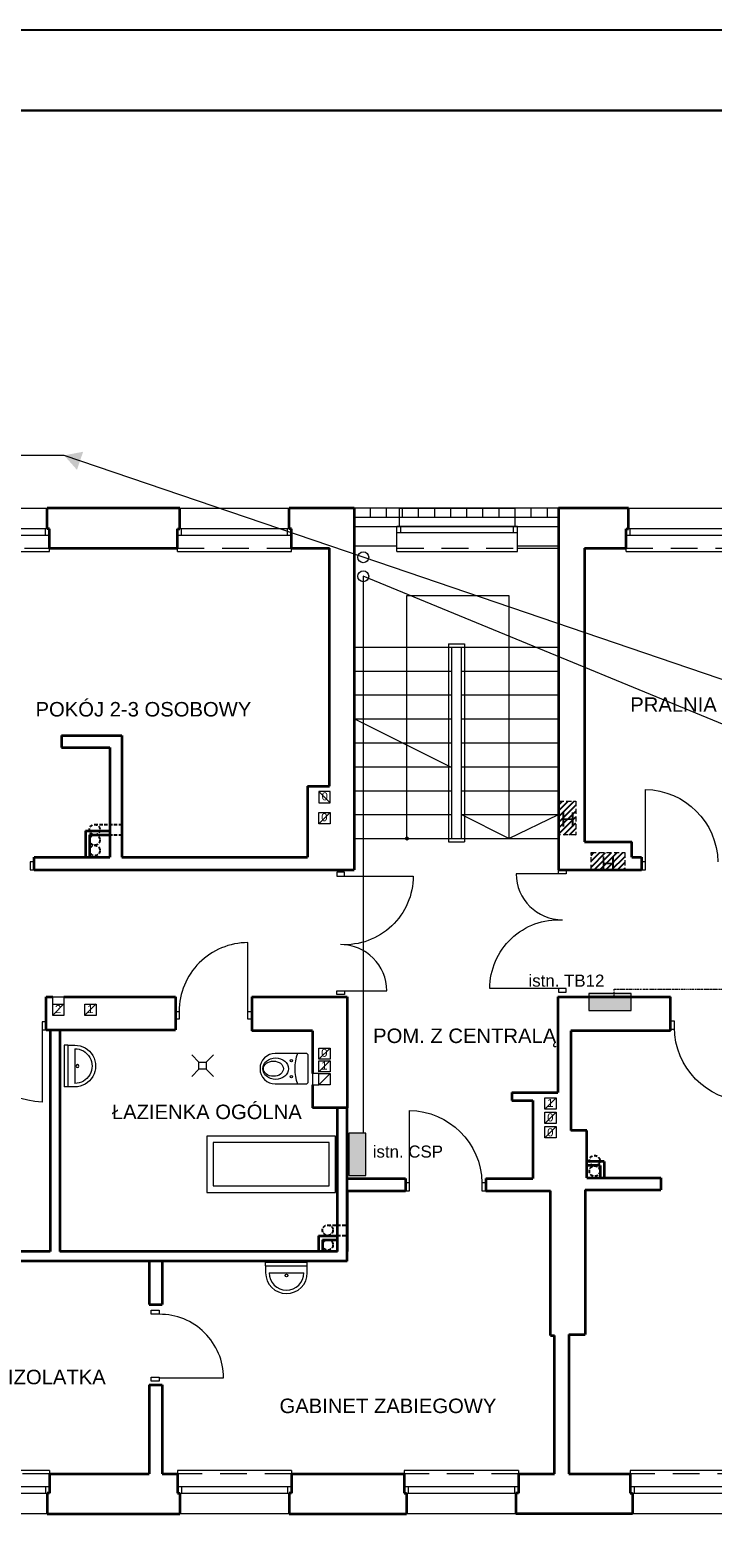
# Model space of a CAD drawing. Header units: millimetres. Extents: x -1249 to 11358, y -460 to 20182.
# Tile 8 of 37: x 2742 to 3591, y 9061 to 10936. Entities that reach past the tile are written whole.
import ezdxf
from ezdxf.enums import TextEntityAlignment as Align

# ---------------------------------------------------------------- set-up
doc = ezdxf.new("R2010")
doc.units = ezdxf.units.MM
for name, pattern in [('BORDERX2', [3.5, 1, -0.5, 1, -0.5, 0, -0.5]), ('DASHED2', [9.525, 6.35, -3.175]), ('DASHEDX2', [1.5, 1, -0.5]), ('DGN Style 2', [55.531736, 33.319042, -22.212694])]:
    doc.linetypes.add(name, pattern=pattern)
for name, color, linetype, lineweight in [('1 cienka', 7, 'Continuous', 9), ('dzrwi', 6, 'Continuous', 0), ('inwentaryzacja', 7, 'Continuous', 35), ('KONTURY', 92, 'Continuous', 30), ('OKNA', 3, 'Continuous', 20), ('proj.wentylacja', 214, 'Continuous', 25), ('ROZDZIELNICe', 5, 'Continuous', 18), ('technologia', 160, 'Continuous', 35), ('WYPOSAZENIE', 4, 'Continuous', 0), ('ściana proj. - dział', 255, 'Continuous', 35)]:
    doc.layers.add(name, color=color, linetype=linetype, lineweight=lineweight)
for name, color, linetype in [('CIENKA', 7, 'Continuous'), ('i_eE', 5, 'Continuous'), ('opisy', 7, 'Continuous')]:
    doc.layers.add(name, color=color, linetype=linetype)
doc.styles.add('ARIAL', font='arial.ttf')
doc.styles.add('jagoda-100', font='arial.ttf', dxfattribs={"height": 18})
doc.styles.add('Style-SWISSLT_1250', font='SWISSLT_1250.shx')

# ---------------------------------------------------------------- blocks, each defined once
blk = doc.blocks.new('rozdzielnica')
at = {"transparency": 33554687}
h = blk.add_hatch(color=256, dxfattribs=at)
h.dxf.hatch_style = 1
h.paths.add_polyline_path([(17744, 44266), (17604, 44266), (17604, 43916), (17744, 43916)])
blk.add_lwpolyline([(17744, 44266), (17604, 44266), (17604, 43916), (17744, 43916)], close=True)
blk = doc.blocks.new('strzałka')
at = {"layer": 'i_eE', "transparency": 33554687}
h = blk.add_hatch(color=256, dxfattribs=at)
h.dxf.hatch_style = 1
h.paths.add_polyline_path([(4746.2, 7400.9), (4753.8, 7423.4), (4730.2, 7418.9)])
blk = doc.blocks.new('*U154')
at = {"layer": 'OKNA', "linetype": 'Continuous'}
for p, q in [((-66.5, 27), (69.5, 27)), ((72.5, 1), (-69.5, 1)), ((-64.5, -7), (-64.5, 1)), ((67.5, -7), (67.5, 1)), ((72.5, -7), (-69.5, -7)), ((-69.5, -27), (-69.5, -23)), ((-69.5, -27), (72.5, -27)), ((72.5, -27), (72.5, -23))]:
    blk.add_line(p, q, dxfattribs=at)
at = {"layer": 'OKNA', "linetype": 'DGN Style 2'}
blk.add_line((-69.5, -23), (72.5, -23), dxfattribs=at)
blk = doc.blocks.new('*U162')
at = {"layer": 'OKNA', "linetype": 'Continuous'}
for p, q in [((-74.5, 24), (69.5, 24)), ((72.5, 1), (-77.5, 1)), ((-72.5, -7), (-72.5, 1)), ((67.5, -7), (67.5, 1)), ((72.5, -7), (-77.5, -7)), ((-77.5, -30), (-77.5, -26)), ((-77.5, -30), (72.5, -30)), ((72.5, -30), (72.5, -26))]:
    blk.add_line(p, q, dxfattribs=at)
at = {"layer": 'OKNA', "linetype": 'DGN Style 2'}
blk.add_line((-77.5, -26), (72.5, -26), dxfattribs=at)
blk = doc.blocks.new('A$C5D6B6965')
at = {"layer": 'WYPOSAZENIE'}
for p, q in [((15, 30), (0, 45)), ((30, 30), (45, 45)), ((15, 15), (0, 0)), ((15, 30), (30, 30)), ((15, 15), (15, 30)), ((30, 15), (15, 15)), ((30, 30), (30, 15)), ((30, 15), (45, 0))]:
    blk.add_line(p, q, dxfattribs=at)

msp = doc.modelspace()

# ---------------------------------------------------------------- hatches: boundary and pattern name
at = {"layer": '1 cienka', "linetype": 'ByBlock', "lineweight": 25}
h = msp.add_hatch(dxfattribs=at)
h.set_pattern_fill('ANSI31', color=256, scale=41)
h.set_pattern_definition([(45, (284564.326, -174188.0575), (-3.62392225, 3.62392225), [])])
h.paths.add_polyline_path([(3420.327, 9977.415), (3398.917, 9977.415), (3398.917, 9935.519), (3420.327, 9935.519)])
h = msp.add_hatch(dxfattribs=at)
h.set_pattern_fill('ANSI31', color=256, scale=41)
h.set_pattern_definition([(45, (284625.096, -174252.088), (-3.62392225, 3.62392225), [])])
h.paths.add_polyline_path([(3481.097, 9913.385), (3439.201, 9913.385), (3439.201, 9891.974), (3481.097, 9891.974)])
at = {"layer": 'dzrwi'}
h = msp.add_hatch(color=256, dxfattribs=at)
edge = h.paths.add_edge_path()
edge.add_arc((3210.392, 9930.974), 2.531, 0, 360)

# ---------------------------------------------------------------- linework, layer by layer
at = {"layer": 'CIENKA', "linetype": 'DASHED2', "lineweight": 20}
for points in [[(3398.917, 9977.415), (3420.327, 9977.415), (3420.327, 9935.519), (3398.917, 9935.519)], [(3481.097, 9913.385), (3481.097, 9891.974), (3439.201, 9891.974), (3439.201, 9913.385)]]:
    msp.add_lwpolyline(points, close=True, dxfattribs=at)
at = {"layer": 'dzrwi'}
for p, q in [((3398.892, 10341.974), (3144.892, 10341.974)), ((3164.892, 10330.474), (3164.892, 10341.974)), ((3184.892, 10330.474), (3184.892, 10341.974)), ((3200.892, 10318.974), (3200.892, 10341.974)), ((3200.892, 10318.974), (3200.892, 10341.974)), ((3204.892, 10330.474), (3204.892, 10341.974)), ((3224.892, 10330.474), (3224.892, 10341.974)), ((3244.892, 10330.474), (3244.892, 10341.974)), ((3264.892, 10330.474), (3264.892, 10341.974)), ((3284.892, 10330.474), (3284.892, 10341.974)), ((3304.892, 10330.474), (3304.892, 10341.974)), ((3324.892, 10330.474), (3324.892, 10341.974)), ((3344.892, 10318.974), (3344.892, 10341.974)), ((3398.892, 10341.974), (3344.892, 10341.974)), ((3344.892, 10318.974), (3344.892, 10341.974)), ((3344.892, 10330.474), (3344.892, 10341.974)), ((3364.892, 10330.474), (3364.892, 10341.974)), ((3384.892, 10330.474), (3384.892, 10341.974)), ((3144.892, 10330.474), (3398.892, 10330.474)), ((3144.892, 10318.974), (3398.892, 10318.974)), ((3197.892, 10291.974), (3197.892, 10318.974)), ((3197.892, 10318.974), (3200.892, 10318.974)), ((3197.892, 10310.974), (3197.892, 10318.974)), ((3197.892, 10294.974), (3197.892, 10318.974)), ((3197.892, 10318.974), (3200.892, 10318.974)), ((3197.892, 10310.974), (3197.892, 10318.974)), ((3347.892, 10318.974), (3344.892, 10318.974)), ((3347.892, 10318.974), (3344.892, 10318.974)), ((3347.892, 10291.974), (3347.892, 10318.974)), ((3347.892, 10310.974), (3347.892, 10318.974)), ((3347.892, 10294.974), (3347.892, 10318.974)), ((3347.892, 10310.974), (3347.892, 10318.974)), ((3144.892, 10294.974), (3197.892, 10294.974)), ((3347.892, 10294.974), (3398.892, 10294.974)), ((3347.892, 10291.974), (3398.892, 10291.974)), ((3144.892, 10168.974), (3398.892, 10168.974)), ((3261.892, 10172.974), (3281.892, 10172.974)), ((3261.892, 10172.974), (3261.892, 9926.974)), ((3265.892, 10168.974), (3265.892, 9930.974)), ((3277.892, 10168.974), (3277.892, 9930.974)), ((3281.892, 10172.974), (3281.892, 9926.974)), ((3144.892, 10139.224), (3265.892, 10139.224)), ((3277.892, 10139.224), (3398.892, 10139.224)), ((3144.892, 10109.474), (3265.892, 10109.474)), ((3277.892, 10109.474), (3398.892, 10109.474)), ((3144.892, 10079.724), (3265.892, 10079.724)), ((3263.892, 10020.224), (3144.892, 10079.724)), ((3277.892, 10079.724), (3398.892, 10079.724)), ((3144.892, 10049.974), (3265.892, 10049.974)), ((3277.892, 10049.974), (3398.892, 10049.974)), ((3144.892, 10020.224), (3265.892, 10020.224)), ((3277.892, 10020.224), (3398.892, 10020.224)), ((3100.892, 9989.329), (3100.892, 9975.329)), ((3114.892, 9975.329), (3100.892, 9989.329)), ((3144.892, 9990.474), (3265.892, 9990.474)), ((3277.892, 9990.474), (3398.892, 9990.474)), ((3506.892, 9901.974), (3506.892, 9991.924)), ((3100.892, 9949.329), (3114.892, 9963.329)), ((3114.892, 9963.329), (3114.892, 9949.329)), ((3144.892, 9960.724), (3265.892, 9960.724)), ((3277.892, 9960.724), (3398.892, 9960.724)), ((3336.892, 9930.974), (3277.892, 9960.724)), ((3336.892, 9930.974), (3398.892, 9960.724)), ((3144.892, 9930.974), (3265.892, 9930.974)), ((3261.892, 9926.974), (3281.892, 9926.974)), ((3265.892, 9930.974), (3398.892, 9930.974)), ((3123.135, 9889.112), (3123.135, 9884.362)), ((3132.635, 9889.112), (3123.135, 9889.112)), ((3123.135, 9884.362), (3132.635, 9884.362)), ((3132.635, 9884.362), (3132.635, 9889.112)), ((3132.635, 9884.362), (3218.135, 9884.362)), ((3398.892, 9887.224), (3346.233, 9887.224)), ((3398.892, 9887.224), (3398.892, 9891.974)), ((3398.892, 9891.974), (3408.392, 9891.974)), ((3408.392, 9887.224), (3398.892, 9887.224)), ((3408.392, 9891.974), (3408.392, 9887.224)), ((3012.635, 9715.962), (3012.635, 9801.462)), ((3123.135, 9736.835), (3123.135, 9741.585)), ((3123.135, 9741.585), (3132.635, 9741.585)), ((3132.635, 9736.835), (3123.135, 9736.835)), ((3132.635, 9741.585), (3132.635, 9736.835)), ((3132.635, 9741.585), (3185.294, 9741.585)), ((3398.892, 9744.447), (3313.392, 9744.447)), ((3408.392, 9744.447), (3398.892, 9744.447)), ((3398.892, 9744.447), (3398.892, 9739.697)), ((3398.892, 9739.697), (3408.392, 9739.697)), ((3408.392, 9739.697), (3408.392, 9744.447)), ((2769.892, 9711.221), (2783.892, 9725.221)), ((2809.989, 9711.221), (2823.989, 9725.221)), ((2922.385, 9706.462), (2922.385, 9715.962)), ((2922.385, 9715.962), (2927.135, 9715.962)), ((2927.135, 9715.962), (2927.135, 9706.462)), ((3012.635, 9706.462), (3012.635, 9715.962)), ((3012.635, 9715.962), (3017.385, 9715.962)), ((3017.385, 9715.962), (3017.385, 9706.462)), ((2927.135, 9706.462), (2922.385, 9706.462)), ((3017.385, 9706.462), (3012.635, 9706.462)), ((2756.892, 9692.974), (2756.892, 9603.024)), ((2784.333, 9673.944), (2784.333, 9622.104)), ((2788.675, 9673.944), (2784.333, 9673.944)), ((2788.675, 9673.944), (2788.675, 9622.104)), ((2788.675, 9673.944), (2797.315, 9673.944)), ((2797.315, 9669.624), (2797.315, 9626.424)), ((3100.892, 9656.379), (3114.892, 9670.379)), ((3114.892, 9670.379), (3114.892, 9656.379)), ((3100.892, 9640.905), (3114.892, 9654.905)), ((3100.892, 9624.788), (3114.892, 9638.788)), ((2788.675, 9622.104), (2784.333, 9622.104)), ((2797.315, 9622.104), (2784.333, 9622.104)), ((3381.892, 9594.571), (3395.892, 9608.571)), ((3213.498, 9502.974), (3213.498, 9592.924)), ((3381.892, 9576.588), (3395.892, 9590.588)), ((3381.892, 9558.655), (3395.892, 9572.655)), ((3034.617, 9403.945), (3086.457, 9403.945)), ((3034.617, 9399.603), (3034.617, 9403.945)), ((3034.617, 9399.603), (3086.457, 9399.603)), ((3034.617, 9399.603), (3034.617, 9390.963)), ((3086.457, 9399.603), (3086.457, 9403.945)), ((3086.457, 9390.963), (3086.457, 9403.945)), ((3038.937, 9390.963), (3082.137, 9390.963)), ((2902.374, 9260.298), (2982.374, 9260.298))]:
    msp.add_line(p, q, dxfattribs=at)
at = {"layer": 'dzrwi', "flags": 128}
for points in [[(3210.392, 9930.974), (3210.392, 10233.002), (3336.892, 10233.002), (3336.892, 9930.974)], [(2769.892, 9724.974), (2769.892, 9733.974), (2783.892, 9733.974), (2783.892, 9725.221)], [(3100.892, 9638.541), (3092.892, 9638.541), (3092.892, 9624.541), (3100.892, 9624.541)]]:
    msp.add_lwpolyline(points, dxfattribs=at)
for points in [[(3114.892, 9989.329), (3100.892, 9989.329), (3100.892, 9975.329), (3114.892, 9975.329)], [(3100.892, 9963.329), (3114.892, 9963.329), (3114.892, 9949.329), (3100.892, 9949.329)], [(2741.892, 9891.974), (2746.892, 9891.974), (2746.892, 9901.974), (2741.892, 9901.974)], [(3501.892, 9891.974), (3506.892, 9891.974), (3506.892, 9901.974), (3501.892, 9901.974)], [(2769.892, 9724.974), (2783.892, 9724.974), (2783.892, 9710.974), (2769.892, 9710.974)], [(2809.989, 9724.974), (2823.989, 9724.974), (2823.989, 9710.974), (2809.989, 9710.974)], [(2761.892, 9702.974), (2756.892, 9702.974), (2756.892, 9692.974), (2761.892, 9692.974)], [(3542.892, 9703.974), (3537.892, 9703.974), (3537.892, 9693.974), (3542.892, 9693.974)], [(3100.892, 9670.379), (3114.892, 9670.379), (3114.892, 9656.379), (3100.892, 9656.379)], [(3100.892, 9654.658), (3114.892, 9654.658), (3114.892, 9640.658), (3100.892, 9640.658)], [(3100.892, 9638.541), (3114.892, 9638.541), (3114.892, 9624.541), (3100.892, 9624.541)], [(3381.892, 9608.571), (3395.892, 9608.571), (3395.892, 9594.571), (3381.892, 9594.571)], [(3381.892, 9590.588), (3395.892, 9590.588), (3395.892, 9576.588), (3381.892, 9576.588)], [(3381.892, 9572.655), (3395.892, 9572.655), (3395.892, 9558.655), (3381.892, 9558.655)], [(3208.498, 9492.974), (3213.498, 9492.974), (3213.498, 9502.974), (3208.498, 9502.974)], [(3303.498, 9492.974), (3308.498, 9492.974), (3308.498, 9502.974), (3303.498, 9502.974)], [(2892.374, 9339.298), (2892.374, 9344.298), (2902.374, 9344.298), (2902.374, 9339.298)], [(2892.374, 9256.298), (2892.374, 9261.298), (2902.374, 9261.298), (2902.374, 9256.298)]]:
    msp.add_lwpolyline(points, close=True, dxfattribs=at)
at = {"layer": 'dzrwi'}
msp.add_lwpolyline([(3046.647, 9625.729), (3084.647, 9625.729, 0.41421356), (3087.647, 9628.729), (3087.647, 9660.729, 0.41421356), (3084.647, 9663.729), (3046.647, 9663.729)], format="xyb", dxfattribs=at)
for centre, radius in [((3066.647, 9654.729), 1.449), ((3066.647, 9634.729), 1.449), ((3060.537, 9387.487), 1.808)]:
    msp.add_circle(centre, radius, dxfattribs=at)
at = {"layer": 'dzrwi', "extrusion": (0, 0, -1)}
for centre, radius, start, end in [((-3505.392, 9900.423), 91.513, 90.939182, 179.028969), ((-2759.925, 9695.008), 92.034, 271.889104, 359.978891), ((-3635.425, 9696.525), 92.536, 271.569131, 359.658918), ((-3211.998, 9501.423), 91.513, 90.939182, 179.028969)]:
    msp.add_arc(centre, radius, start, end, dxfattribs=at)
at = {"layer": 'dzrwi'}
for centre, radius, start, end in [((3403.642, 9887.224), 57.409, 180, 270), ((3127.885, 9741.585), 57.409, 0, 90), ((3046.647, 9644.729), 19, 90, 270), ((3125.641, 9644.729), 54.824, 159.722814, 200.277186), ((3060.537, 9390.963), 25.92, 180, 0), ((3060.537, 9390.963), 21.6, 180, 0), ((2902.874, 9259.798), 79.502, 0.360346, 90.360346)]:
    msp.add_arc(centre, radius, start, end, dxfattribs=at)
at = {"layer": 'dzrwi', "extrusion": (0, 0, -1)}
for centre, major_axis, start_param, end_param in [((3132.635, 9884.362), (-60.458, -60.458), 3.92699082, 5.55337132), ((3398.892, 9744.447), (60.458, 60.458), 3.92699082, 5.55337132), ((2797.315, 9648.024), (-18.328, 18.328), 0.78539816, 3.92699082), ((2797.315, 9648.024), (-15.274, 15.274), 0.78539816, 3.92699082), ((2800.791, 9648.024), (1.279, 1.279), 3.92699082, 10.21017612)]:
    msp.add_ellipse(centre, major_axis=major_axis, ratio=1, start_param=start_param, end_param=end_param, dxfattribs=at)
at = {"layer": 'dzrwi'}
for centre, major_axis, ratio, start_param, end_param in [((3012.635, 9715.962), (60.458, 60.458), 1, 0.78539816, 2.35619449), ((3047.071, 9644.729), (15.94, 0), 0.84303386, 3.14159265, 9.42477796), ((3044.333, 9644.729), (12.457, 0), 0.76034817, 3.14159265, 9.42477796)]:
    msp.add_ellipse(centre, major_axis=major_axis, ratio=ratio, start_param=start_param, end_param=end_param, dxfattribs=at)
at = {"layer": 'i_eE', "lineweight": 9}
for points in [[(3745.588, 10079.887), (3156.008, 10280.758), (2784.116, 10407.462), (2288.543, 10407.462)], [(3745.588, 10014.222), (3156.008, 10257.165)]]:
    msp.add_lwpolyline(points, dxfattribs=at)
at = {"layer": 'i_eE', "lineweight": 18}
msp.add_lwpolyline([(3156.008, 10257.165), (3156.008, 9564.422)], dxfattribs=at)
at = {"layer": 'i_eE', "linetype": 'BORDERX2', "lineweight": 18}
msp.add_lwpolyline([(3467.892, 9733.974), (3467.892, 9743.754), (3763.462, 9743.754), (3763.072, 9805.619)], dxfattribs=at)
at = {"layer": 'i_eE', "lineweight": 18}
for centre in [(3156.008, 10280.758), (3156.008, 10257.165)]:
    msp.add_circle(centre, 6.842, dxfattribs=at)
at = {"layer": 'inwentaryzacja'}
for p, q in [((2927.892, 10341.974), (2762.892, 10341.974)), ((2762.892, 10315.974), (2762.892, 10341.974)), ((2927.892, 10315.974), (2927.892, 10341.974)), ((3063.892, 10315.974), (3063.892, 10341.974)), ((3144.892, 10341.974), (3063.892, 10341.974)), ((3144.892, 10341.974), (3144.892, 9891.974)), ((3485.892, 10341.974), (3398.892, 10341.974)), ((3398.892, 10341.974), (3398.892, 9891.974)), ((3485.892, 10315.974), (3485.892, 10341.974)), ((2765.892, 10315.974), (2762.892, 10315.974)), ((2765.892, 10291.974), (2765.892, 10315.974)), ((2765.892, 10307.974), (2765.892, 10315.974)), ((2924.892, 10291.974), (2924.892, 10315.974)), ((2924.892, 10315.974), (2927.892, 10315.974)), ((2924.892, 10307.974), (2924.892, 10315.974)), ((3066.892, 10315.974), (3063.892, 10315.974)), ((3066.892, 10291.974), (3066.892, 10315.974)), ((3066.892, 10307.974), (3066.892, 10315.974)), ((3482.892, 10291.974), (3482.892, 10315.974)), ((3482.892, 10315.974), (3485.892, 10315.974)), ((3482.892, 10307.974), (3482.892, 10315.974)), ((2765.892, 10291.974), (2924.892, 10291.974)), ((3066.892, 10291.974), (3113.892, 10291.974)), ((3113.892, 9995.974), (3113.892, 10291.974)), ((3430.892, 10291.974), (3430.892, 9926.974)), ((3430.892, 10291.974), (3482.892, 10291.974)), ((2780.892, 10058.974), (2855.892, 10058.974)), ((2780.892, 10058.974), (2780.892, 10043.974)), ((2855.892, 10058.974), (2855.892, 9907.974)), ((2780.892, 10043.974), (2840.892, 10043.974)), ((2840.892, 10043.974), (2840.892, 9907.974)), ((3086.892, 9995.974), (3086.892, 9907.974)), ((3086.892, 9995.974), (3113.892, 9995.974)), ((3430.892, 9926.974), (3489.892, 9926.974)), ((3489.892, 9907.974), (3489.892, 9926.974)), ((2746.892, 9891.974), (2746.892, 9907.974)), ((2746.892, 9907.974), (2840.892, 9907.974)), ((2855.892, 9907.974), (3086.892, 9907.974)), ((3489.892, 9907.974), (3501.892, 9907.974)), ((3501.892, 9907.974), (3501.892, 9891.974)), ((2746.892, 9891.974), (3144.892, 9891.974)), ((3398.892, 9891.974), (3481.097, 9891.974)), ((3481.097, 9891.974), (3501.892, 9891.974)), ((2761.892, 9692.974), (2761.892, 9733.974)), ((2761.892, 9733.974), (2769.892, 9733.974)), ((2783.892, 9733.974), (2922.385, 9733.974)), ((2922.385, 9733.974), (2922.385, 9692.974)), ((3017.385, 9733.974), (3135.892, 9733.974)), ((3017.385, 9733.974), (3017.385, 9691.974)), ((3135.892, 9733.974), (3135.892, 9595.974)), ((3397.892, 9733.974), (3397.892, 9614.974)), ((3397.892, 9733.974), (3537.892, 9733.974)), ((3537.892, 9691.974), (3537.892, 9733.974)), ((2761.892, 9692.974), (2922.385, 9692.974)), ((3092.892, 9691.974), (3017.385, 9691.974)), ((3092.892, 9691.974), (3092.892, 9638.541)), ((3537.892, 9691.974), (3413.892, 9691.974)), ((3413.892, 9691.974), (3413.892, 9567.974)), ((3092.892, 9624.541), (3092.892, 9595.974)), ((3340.892, 9614.974), (3397.892, 9614.974)), ((3340.892, 9614.974), (3340.892, 9604.974)), ((3340.892, 9604.974), (3366.892, 9604.974)), ((3366.892, 9604.974), (3366.892, 9507.974)), ((3135.892, 9595.974), (3092.892, 9595.974)), ((3433.892, 9567.974), (3413.892, 9567.974)), ((3433.892, 9508.974), (3433.892, 9567.974)), ((3135.892, 9507.974), (3208.498, 9507.974)), ((3208.498, 9507.974), (3208.498, 9492.974)), ((3308.498, 9507.974), (3366.892, 9507.974)), ((3308.498, 9507.974), (3308.498, 9492.974)), ((3433.892, 9508.974), (3525.892, 9508.974)), ((3525.892, 9508.974), (3525.892, 9493.974)), ((3135.892, 9492.974), (3135.892, 9453.974)), ((3135.892, 9492.974), (3208.498, 9492.974)), ((3308.498, 9492.974), (3388.892, 9492.974)), ((3388.892, 9312.974), (3388.892, 9492.974)), ((3431.885, 9493.974), (3525.892, 9493.974)), ((3431.885, 9493.974), (3431.885, 9313.974)), ((2889.892, 9405.556), (2889.892, 9351.673)), ((2905.892, 9405.556), (2905.892, 9351.673)), ((2889.892, 9351.673), (2905.892, 9351.673)), ((3388.892, 9312.974), (3393.892, 9312.974)), ((3393.892, 9140.974), (3393.892, 9312.974)), ((3411.713, 9313.974), (3431.885, 9313.974)), ((3411.713, 9313.974), (3411.713, 9140.974)), ((2889.892, 9251.673), (2889.892, 9140.974)), ((2889.892, 9251.673), (2905.892, 9251.673)), ((2905.892, 9251.673), (2905.892, 9140.974)), ((2765.892, 9140.974), (2889.892, 9140.974)), ((2765.892, 9140.974), (2765.892, 9116.974)), ((2905.892, 9140.974), (2924.892, 9140.974)), ((2924.892, 9140.974), (2924.892, 9116.974)), ((3066.892, 9140.974), (3206.892, 9140.974)), ((3066.892, 9140.974), (3066.892, 9116.974)), ((3206.892, 9140.974), (3206.892, 9116.974)), ((3348.892, 9140.974), (3393.892, 9140.974)), ((3348.892, 9140.974), (3348.892, 9116.974)), ((3411.713, 9140.974), (3487.713, 9140.974)), ((3487.713, 9140.974), (3487.713, 9116.974)), ((2762.892, 9116.974), (2762.892, 9090.974)), ((2765.892, 9116.974), (2762.892, 9116.974)), ((2765.892, 9124.974), (2765.892, 9116.974)), ((2924.892, 9124.974), (2924.892, 9116.974)), ((2924.892, 9116.974), (2927.892, 9116.974)), ((2927.892, 9116.974), (2927.892, 9090.974)), ((3063.892, 9116.974), (3063.892, 9090.974)), ((3066.892, 9116.974), (3063.892, 9116.974)), ((3066.892, 9124.974), (3066.892, 9116.974)), ((3206.892, 9124.974), (3206.892, 9116.974)), ((3206.892, 9116.974), (3209.892, 9116.974)), ((3209.892, 9116.974), (3209.892, 9090.974)), ((3345.892, 9116.974), (3345.892, 9090.974)), ((3348.892, 9116.974), (3345.892, 9116.974)), ((3348.892, 9124.974), (3348.892, 9116.974)), ((3487.713, 9124.974), (3487.713, 9116.974)), ((3487.713, 9116.974), (3490.713, 9116.974)), ((3490.713, 9116.974), (3490.713, 9090.974)), ((2762.892, 9090.974), (2927.892, 9090.974)), ((3063.892, 9090.974), (3209.892, 9090.974)), ((3490.713, 9090.974), (3345.892, 9090.974))]:
    msp.add_line(p, q, dxfattribs=at)
at = {"layer": 'KONTURY', "color": 0}
msp.add_lwpolyline([(8143.987, 8066.284), (8143.987, 10836.284), (1548.44, 10836.284), (1548.44, 8066.284)], close=True, dxfattribs=at)
at = {"layer": 'opisy'}
msp.add_lwpolyline([(8252.978, 7966.284), (8252.978, 10936.284), (1413.463, 10936.284), (1413.463, 7966.284)], close=True, dxfattribs=at)
at = {"layer": 'proj.wentylacja', "linetype": 'DASHEDX2', "ltscale": 4}
for p, q in [((2822.089, 9948.458), (2855.892, 9948.458)), ((2822.089, 9935.546), (2855.892, 9935.546)), ((3111.825, 9450.338), (3135.892, 9450.338)), ((3111.825, 9437.338), (3135.892, 9437.338))]:
    msp.add_line(p, q, dxfattribs=at)
for centre in [(2822.089, 9941.958), (2822.089, 9929.046), (2822.089, 9916.046), (3443.609, 9530.348), (3443.609, 9517.348), (3111.825, 9443.838), (3111.825, 9425.494)]:
    msp.add_circle(centre, 6.5, dxfattribs=at)
at = {"layer": 'WYPOSAZENIE'}
for p, q in [((2961.54, 9560.859), (2961.54, 9490.859)), ((3121.54, 9560.859), (2961.54, 9560.859)), ((2969.54, 9552.859), (2969.54, 9498.859)), ((3113.54, 9552.859), (2969.54, 9552.859)), ((3113.54, 9498.859), (3113.54, 9552.859)), ((3121.54, 9490.859), (3121.54, 9560.859)), ((2961.54, 9490.859), (3121.54, 9490.859)), ((2969.54, 9498.859), (3113.54, 9498.859))]:
    msp.add_line(p, q, dxfattribs=at)
at = {"layer": 'ściana proj. - dział'}
for p, q in [((2810.589, 9940.546), (2810.589, 9909.02)), ((2810.589, 9940.546), (2840.892, 9940.546)), ((2815.589, 9935.546), (2815.589, 9909.02)), ((2815.589, 9935.546), (2840.892, 9935.546)), ((2766.892, 9692.974), (2766.892, 9417.556)), ((2778.892, 9692.974), (2778.892, 9417.556)), ((3123.892, 9417.556), (3123.892, 9595.974)), ((3135.892, 9405.556), (3135.892, 9595.974)), ((3455.509, 9529.279), (3433.892, 9529.279)), ((3455.509, 9529.279), (3455.509, 9508.974)), ((3450.509, 9524.279), (3433.892, 9524.279)), ((3450.509, 9524.279), (3450.509, 9508.974)), ((3135.892, 9453.974), (3135.892, 9417.556)), ((3100.325, 9436.794), (3100.325, 9418.794)), ((3100.325, 9436.794), (3123.892, 9436.794)), ((3105.325, 9431.794), (3105.325, 9418.794)), ((3105.325, 9431.794), (3123.892, 9431.794)), ((2766.892, 9417.556), (2606.892, 9417.556)), ((3123.892, 9417.556), (2778.892, 9417.556)), ((3135.892, 9405.556), (2606.892, 9405.556)), ((3135.892, 9405.556), (2766.892, 9405.556))]:
    msp.add_line(p, q, dxfattribs=at)

# ---------------------------------------------------------------- block references
at = {"layer": 'dzrwi'}
for name, p in [('*U154', (2693.395, 10314.972)), ('*U154', (2994.395, 10314.972)), ('*U162', (3275.395, 10317.972)), ('*U154', (3552.395, 10314.972))]:
    msp.add_blockref(name, p, dxfattribs=at)
at = {"layer": 'dzrwi', "rotation": 180}
for p in [(2696.388, 9117.976), (2997.388, 9117.976), (3279.388, 9117.976), (3560.209, 9117.976)]:
    msp.add_blockref('*U154', p, dxfattribs=at)
at = {"layer": 'i_eE', "lineweight": 9}
msp.add_blockref('strzałka', (-1946.097, 2988.557), dxfattribs=at)
at = {"layer": 'ROZDZIELNICe', "xscale": 0.15, "yscale": 0.15, "zscale": 0.15}
for p, rotation in [((-3150.888, 12378.695), 270), ((5799.785, 16151.859), 180)]:
    msp.add_blockref('rozdzielnica', p, dxfattribs=dict(at, rotation=rotation))
at = {"layer": 'technologia', "xscale": 0.6000000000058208, "yscale": 0.6000000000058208, "zscale": 0.6000000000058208}
msp.add_blockref('A$C5D6B6965', (2942.759, 9634.96), dxfattribs=at)

# ---------------------------------------------------------------- texts
at = {"layer": 'dzrwi', "style": 'Style-SWISSLT_1250'}
for s, p in [('0', (3108.185, 9983.441)), ('0', (3107.598, 9957.441)), ('2', (2776.598, 9718.877)), ('1', (2816.696, 9718.877)), ('0', (3107.598, 9664.491)), ('1', (3107.598, 9648.562)), ('1', (3388.582, 9602.132)), ('0', (3388.582, 9584.15)), ('0', (3388.582, 9565.563))]:
    msp.add_text(s, height=10, dxfattribs=at).set_placement(p, align=Align.MIDDLE_CENTER)
at = {"layer": 'inwentaryzacja', "style": 'jagoda-100'}
for s, p in [('POKÓJ 2-3 OSOBOWY', (2748.55, 10091.74)), ('PRALNIA', (3488.005, 10097.557)), ('POM. Z CENTRALĄ', (3168.268, 9685.652)), ('ŁAZIENKA OGÓLNA', (2843.473, 9591.029)), ('IZOLATKA', (2714.289, 9261.29)), ('GABINET ZABIEGOWY', (3051.927, 9225.417))]:
    msp.add_text(s, height=18, rotation=359.999694, dxfattribs=at).set_placement(p, align=Align.MIDDLE_LEFT)
at = {"layer": 'inwentaryzacja', "linetype": 'Continuous', "lineweight": 0, "char_height": 18, "attachment_point": 4, "rotation": 359.999694, "line_spacing_factor": 0.85, "style": 'jagoda-100'}
for insert in [(3401.573, 9954.679), (3451.537, 9899.638)]:
    msp.add_mtext('H', dxfattribs=dict(at, insert=insert))
at = {"layer": 'ROZDZIELNICe', "lineweight": 15, "style": 'ARIAL'}
for s, p in [('istn. TB12', (3361.453, 9746.756)), ('istn. CSP', (3167.812, 9534.15))]:
    msp.add_text(s, height=15, dxfattribs=at).set_placement(p)

doc.saveas('drawing.dxf')
